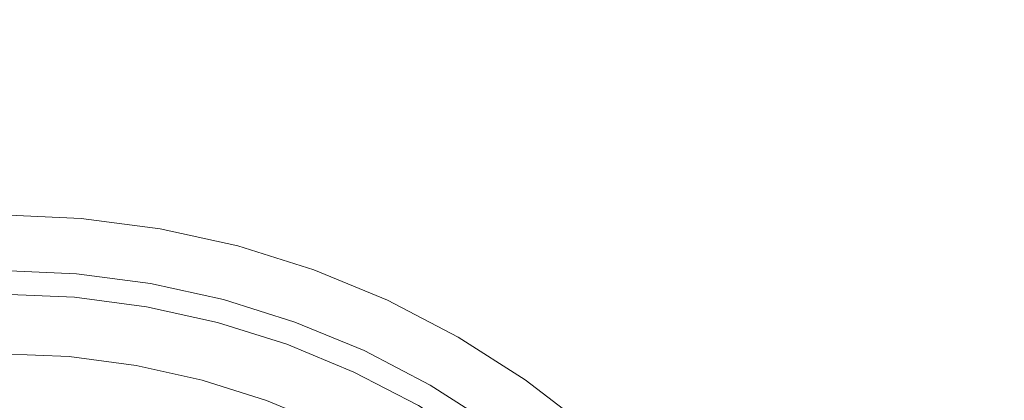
# Model space of a CAD drawing. Header units: millimetres. Extents: x -270 to 270, y -255 to 255.
# Tile 28 of 39: x 0 to 55, y 51 to 72. Entities that reach past the tile are written whole.
import ezdxf

# ---------------------------------------------------------------- set-up
doc = ezdxf.new("R2010")
doc.units = ezdxf.units.MM
doc.layers.add('LUCIDO_1', color=1, linetype='Continuous', lineweight=20, true_color=0xff0000)
doc.layers.add('Nessuna', color=7, linetype='Continuous', lineweight=9)

# ---------------------------------------------------------------- blocks, each defined once
blk = doc.blocks.new('Group')
at = {"layer": 'Nessuna', "color": 140, "linetype": 'Continuous', "lineweight": 9, "true_color": 0x00aaff, "transparency": 33554687}
for points, invisible_edges in [([(-1.11, 191.201, -80.313), (14.686, 190.511, -80.313), (3.343, 60.864, -89.653), (-1.11, 61.059, -89.653)], 10), ([(14.686, 190.511, -80.313), (30.362, 188.447, -80.313), (7.763, 60.283, -89.653), (3.343, 60.864, -89.653)], 10), ([(30.362, 188.447, -80.313), (45.798, 185.025, -80.313), (12.115, 59.318, -89.653), (7.763, 60.283, -89.653)], 10), ([(45.798, 185.025, -80.313), (60.878, 180.27, -80.313), (16.367, 57.977, -89.653), (12.115, 59.318, -89.653)], 10), ([(60.878, 180.27, -80.313), (75.486, 174.22, -80.313), (20.485, 56.271, -89.653), (16.367, 57.977, -89.653)], 10), ([(75.486, 174.22, -80.313), (89.51, 166.919, -80.313), (24.44, 54.213, -89.653), (20.485, 56.271, -89.653)], 10), ([(-1.11, 61.059, -69.614), (3.343, 60.864, -69.614), (12.967, 170.859, -61.549), (-1.11, 171.474, -61.549)], 10), ([(3.343, 60.864, -69.614), (7.763, 60.283, -69.614), (26.936, 169.02, -61.549), (12.967, 170.859, -61.549)], 10), ([(7.763, 60.283, -69.614), (12.115, 59.318, -69.614), (40.693, 165.97, -61.549), (26.936, 169.02, -61.549)], 10), ([(89.51, 166.919, -80.313), (102.846, 158.423, -80.313), (28.199, 51.818, -89.653), (24.44, 54.213, -89.653)], 10), ([(12.115, 59.318, -69.614), (16.367, 57.977, -69.614), (54.131, 161.733, -61.549), (40.693, 165.97, -61.549)], 10), ([(16.367, 57.977, -69.614), (20.485, 56.271, -69.614), (67.149, 156.341, -61.549), (54.131, 161.733, -61.549)], 10), ([(102.846, 158.423, -80.313), (115.39, 148.798, -80.313), (31.736, 49.104, -89.653), (28.199, 51.818, -89.653)], 10), ([(20.485, 56.271, -69.614), (24.44, 54.213, -69.614), (79.647, 149.835, -61.549), (67.149, 156.341, -61.549)], 10), ([(24.44, 54.213, -69.614), (28.199, 51.818, -69.614), (91.531, 142.264, -61.549), (79.647, 149.835, -61.549)], 10), ([(115.39, 148.798, -80.313), (127.047, 138.116, -80.313), (35.023, 46.092, -89.653), (31.736, 49.104, -89.653)], 10), ([(28.199, 51.818, -69.614), (31.736, 49.104, -69.614), (102.709, 133.686, -61.549), (91.531, 142.264, -61.549)], 10), ([(127.047, 138.116, -80.313), (137.729, 126.459, -80.313), (38.035, 42.805, -89.653), (35.023, 46.092, -89.653)], 10), ([(31.736, 49.104, -69.614), (35.023, 46.092, -69.614), (113.098, 124.167, -61.549), (102.709, 133.686, -61.549)], 10), ([(137.729, 126.459, -80.313), (147.354, 113.915, -80.313), (40.748, 39.269, -89.653), (38.035, 42.805, -89.653)], 10), ([(35.023, 46.092, -69.614), (38.035, 42.805, -69.614), (122.617, 113.779, -61.549), (113.098, 124.167, -61.549)], 10), ([(38.035, 42.805, -69.614), (40.748, 39.269, -69.614), (131.195, 102.6, -61.549), (122.617, 113.779, -61.549)], 10), ([(147.354, 113.915, -80.313), (155.85, 100.58, -80.313), (43.144, 35.509, -89.653), (40.748, 39.269, -89.653)], 10), ([(40.748, 39.269, -69.614), (43.144, 35.509, -69.614), (138.766, 90.716, -61.549), (131.195, 102.6, -61.549)], 10), ([(155.85, 100.58, -80.313), (163.15, 86.555, -80.313), (45.202, 31.555, -89.653), (43.144, 35.509, -89.653)], 10), ([(43.144, 35.509, -69.614), (45.202, 31.555, -69.614), (145.272, 78.218, -61.549), (138.766, 90.716, -61.549)], 10), ([(163.15, 86.555, -80.313), (169.201, 71.947, -80.313), (46.908, 27.436, -89.653), (45.202, 31.555, -89.653)], 10), ([(45.202, 31.555, -69.614), (46.908, 27.436, -69.614), (150.664, 65.2, -61.549), (145.272, 78.218, -61.549)], 10), ([(169.201, 71.947, -80.313), (173.956, 56.868, -80.313), (48.248, 23.185, -89.653), (46.908, 27.436, -89.653)], 10), ([(46.908, 27.436, -69.614), (48.248, 23.185, -69.614), (154.901, 51.762, -61.549), (150.664, 65.2, -61.549)], 10), ([(-1.11, 61.059, -89.653), (3.343, 60.864, -89.653), (3.072, 57.763, -89.977), (-1.11, 57.946, -89.977)], 10), ([(-1.11, 48.475, -70.634), (2.247, 48.328, -70.634), (3.343, 60.864, -69.614), (-1.11, 61.059, -69.614)], 10), ([(2.247, 48.328, -70.634), (5.578, 47.89, -70.634), (7.763, 60.283, -69.614), (3.343, 60.864, -69.614)], 10), ([(3.343, 60.864, -89.653), (7.763, 60.283, -89.653), (7.222, 57.217, -89.977), (3.072, 57.763, -89.977)], 10), ([(5.578, 47.89, -70.634), (8.858, 47.162, -70.634), (12.115, 59.318, -69.614), (7.763, 60.283, -69.614)], 10), ([(7.763, 60.283, -89.653), (12.115, 59.318, -89.653), (11.31, 56.311, -89.977), (7.222, 57.217, -89.977)], 10), ([(8.858, 47.162, -70.634), (12.063, 46.152, -70.634), (16.367, 57.977, -69.614), (12.115, 59.318, -69.614)], 10), ([(12.115, 59.318, -89.653), (16.367, 57.977, -89.653), (15.302, 55.052, -89.977), (11.31, 56.311, -89.977)], 10), ([(-1.11, 57.946, -89.977), (3.072, 57.763, -89.977), (2.957, 56.445, -90.23), (-1.11, 56.622, -90.23)], 10), ([(12.063, 46.152, -70.634), (15.167, 44.866, -70.634), (20.485, 56.271, -69.614), (16.367, 57.977, -69.614)], 10), ([(16.367, 57.977, -89.653), (20.485, 56.271, -89.653), (19.17, 53.45, -89.977), (15.302, 55.052, -89.977)], 10), ([(3.072, 57.763, -89.977), (7.222, 57.217, -89.977), (6.993, 55.913, -90.23), (2.957, 56.445, -90.23)], 10), ([(7.222, 57.217, -89.977), (11.31, 56.311, -89.977), (10.967, 55.032, -90.23), (6.993, 55.913, -90.23)], 10), ([(173.956, 56.868, -80.313), (177.378, 41.431, -80.313), (49.213, 18.832, -89.653), (48.248, 23.185, -89.653)], 10), ([(-1.11, 56.622, -90.23), (2.957, 56.445, -90.23), (2.921, 56.038, -90.326), (-1.11, 56.214, -90.326)], 14), ([(2.957, 56.445, -90.23), (6.993, 55.913, -90.23), (6.922, 55.511, -90.326), (2.921, 56.038, -90.326)], 14), ([(11.31, 56.311, -89.977), (15.302, 55.052, -89.977), (14.849, 53.808, -90.23), (10.967, 55.032, -90.23)], 10), ([(15.167, 44.866, -70.634), (18.148, 43.315, -70.634), (24.44, 54.213, -69.614), (20.485, 56.271, -69.614)], 10), ([(20.485, 56.271, -89.653), (24.44, 54.213, -89.653), (22.883, 51.517, -89.977), (19.17, 53.45, -89.977)], 10), ([(-1.11, 56.214, -90.326), (2.921, 56.038, -90.326), (2.886, 55.64, -90.456), (-1.11, 55.815, -90.456)], 15), ([(-1.11, 55.815, -90.456), (2.886, 55.64, -90.456), (2.853, 55.255, -90.619), (-1.11, 55.428, -90.619)], 15), ([(2.921, 56.038, -90.326), (6.922, 55.511, -90.326), (6.852, 55.118, -90.456), (2.886, 55.64, -90.456)], 15), ([(6.993, 55.913, -90.23), (10.967, 55.032, -90.23), (10.861, 54.638, -90.326), (6.922, 55.511, -90.326)], 14), ([(-1.11, 55.428, -90.619), (2.853, 55.255, -90.619), (2.82, 54.885, -90.813), (-1.11, 55.057, -90.813)], 15), ([(2.853, 55.255, -90.619), (6.785, 54.737, -90.619), (6.721, 54.372, -90.813), (2.82, 54.885, -90.813)], 15), ([(2.886, 55.64, -90.456), (6.852, 55.118, -90.456), (6.785, 54.737, -90.619), (2.853, 55.255, -90.619)], 15), ([(6.922, 55.511, -90.326), (10.861, 54.638, -90.326), (10.758, 54.252, -90.456), (6.852, 55.118, -90.456)], 15), ([(-1.11, 55.057, -90.813), (2.82, 54.885, -90.813), (2.789, 54.532, -91.039), (-1.11, 54.703, -91.039)], 15), ([(-1.11, 54.703, -91.039), (2.789, 54.532, -91.039), (2.76, 54.2, -91.293), (-1.11, 54.369, -91.293)], 15), ([(2.82, 54.885, -90.813), (6.721, 54.372, -90.813), (6.659, 54.023, -91.039), (2.789, 54.532, -91.039)], 15), ([(6.785, 54.737, -90.619), (10.658, 53.879, -90.619), (10.562, 53.52, -90.813), (6.721, 54.372, -90.813)], 15), ([(6.852, 55.118, -90.456), (10.758, 54.252, -90.456), (10.658, 53.879, -90.619), (6.785, 54.737, -90.619)], 15), ([(10.861, 54.638, -90.326), (14.71, 53.424, -90.326), (14.573, 53.049, -90.456), (10.758, 54.252, -90.456)], 15), ([(10.967, 55.032, -90.23), (14.849, 53.808, -90.23), (14.71, 53.424, -90.326), (10.861, 54.638, -90.326)], 14), ([(15.302, 55.052, -89.977), (19.17, 53.45, -89.977), (18.61, 52.25, -90.23), (14.849, 53.808, -90.23)], 10), ([(-1.11, 54.369, -91.293), (2.76, 54.2, -91.293), (2.733, 53.89, -91.574), (-1.11, 54.057, -91.574)], 15), ([(-1.11, 54.057, -91.574), (2.733, 53.89, -91.574), (2.708, 53.604, -91.88), (-1.11, 53.771, -91.88)], 15), ([(2.76, 54.2, -91.293), (6.601, 53.694, -91.293), (6.547, 53.387, -91.574), (2.733, 53.89, -91.574)], 15), ([(2.789, 54.532, -91.039), (6.659, 54.023, -91.039), (6.601, 53.694, -91.293), (2.76, 54.2, -91.293)], 15), ([(6.721, 54.372, -90.813), (10.562, 53.52, -90.813), (10.47, 53.178, -91.039), (6.659, 54.023, -91.039)], 15), ([(10.758, 54.252, -90.456), (14.573, 53.049, -90.456), (14.441, 52.686, -90.619), (10.658, 53.879, -90.619)], 15), ([(18.148, 43.315, -70.634), (20.981, 41.509, -70.634), (28.199, 51.818, -69.614), (24.44, 54.213, -69.614)], 10), ([(24.44, 54.213, -89.653), (28.199, 51.818, -89.653), (26.414, 49.267, -89.977), (22.883, 51.517, -89.977)], 10), ([(-1.11, 53.771, -91.88), (2.708, 53.604, -91.88), (2.685, 53.345, -92.209), (-1.11, 53.511, -92.209)], 15), ([(-1.11, 53.511, -92.209), (2.685, 53.345, -92.209), (2.665, 53.114, -92.559), (-1.11, 53.279, -92.559)], 11), ([(2.708, 53.604, -91.88), (6.497, 53.105, -91.88), (6.452, 52.849, -92.209), (2.685, 53.345, -92.209)], 15), ([(2.733, 53.89, -91.574), (6.547, 53.387, -91.574), (6.497, 53.105, -91.88), (2.708, 53.604, -91.88)], 15), ([(6.601, 53.694, -91.293), (10.384, 52.856, -91.293), (10.303, 52.555, -91.574), (6.547, 53.387, -91.574)], 15), ([(6.659, 54.023, -91.039), (10.47, 53.178, -91.039), (10.384, 52.856, -91.293), (6.601, 53.694, -91.293)], 15), ([(10.562, 53.52, -90.813), (14.314, 52.337, -90.813), (14.193, 52.004, -91.039), (10.47, 53.178, -91.039)], 15), ([(10.658, 53.879, -90.619), (14.441, 52.686, -90.619), (14.314, 52.337, -90.813), (10.562, 53.52, -90.813)], 15), ([(14.849, 53.808, -90.23), (18.61, 52.25, -90.23), (18.438, 51.88, -90.326), (14.71, 53.424, -90.326)], 14), ([(-1.11, 53.279, -92.559), (2.665, 53.114, -92.559), (2.376, 49.807, -98.064), (-1.11, 49.959, -98.064)], 10), ([(2.665, 53.114, -92.559), (6.412, 52.621, -92.559), (5.836, 49.351, -98.064), (2.376, 49.807, -98.064)], 10), ([(2.685, 53.345, -92.209), (6.452, 52.849, -92.209), (6.412, 52.621, -92.559), (2.665, 53.114, -92.559)], 11), ([(6.497, 53.105, -91.88), (10.229, 52.278, -91.88), (10.162, 52.027, -92.209), (6.452, 52.849, -92.209)], 15), ([(6.547, 53.387, -91.574), (10.303, 52.555, -91.574), (10.229, 52.278, -91.88), (6.497, 53.105, -91.88)], 15), ([(10.47, 53.178, -91.039), (14.193, 52.004, -91.039), (14.079, 51.691, -91.293), (10.384, 52.856, -91.293)], 15), ([(14.573, 53.049, -90.456), (18.269, 51.519, -90.456), (18.106, 51.168, -90.619), (14.441, 52.686, -90.619)], 15), ([(14.71, 53.424, -90.326), (18.438, 51.88, -90.326), (18.269, 51.519, -90.456), (14.573, 53.049, -90.456)], 15), ([(19.17, 53.45, -89.977), (22.883, 51.517, -89.977), (22.221, 50.371, -90.23), (18.61, 52.25, -90.23)], 10), ([(6.412, 52.621, -92.559), (10.102, 51.803, -92.559), (9.242, 48.596, -98.064), (5.836, 49.351, -98.064)], 10), ([(6.452, 52.849, -92.209), (10.162, 52.027, -92.209), (10.102, 51.803, -92.559), (6.412, 52.621, -92.559)], 11), ([(10.303, 52.555, -91.574), (13.972, 51.398, -91.574), (13.874, 51.128, -91.88), (10.229, 52.278, -91.88)], 15), ([(10.384, 52.856, -91.293), (14.079, 51.691, -91.293), (13.972, 51.398, -91.574), (10.303, 52.555, -91.574)], 15), ([(14.441, 52.686, -90.619), (18.106, 51.168, -90.619), (17.949, 50.831, -90.813), (14.314, 52.337, -90.813)], 15), ([(10.162, 52.027, -92.209), (13.785, 50.884, -92.209), (13.706, 50.666, -92.559), (10.102, 51.803, -92.559)], 11), ([(10.229, 52.278, -91.88), (13.874, 51.128, -91.88), (13.785, 50.884, -92.209), (10.162, 52.027, -92.209)], 15), ([(14.193, 52.004, -91.039), (17.799, 50.51, -91.039), (17.658, 50.208, -91.293), (14.079, 51.691, -91.293)], 15), ([(14.314, 52.337, -90.813), (17.949, 50.831, -90.813), (17.799, 50.51, -91.039), (14.193, 52.004, -91.039)], 15), ([(18.438, 51.88, -90.326), (22.017, 50.017, -90.326), (21.818, 49.671, -90.456), (18.269, 51.519, -90.456)], 15), ([(18.61, 52.25, -90.23), (22.221, 50.371, -90.23), (22.017, 50.017, -90.326), (18.438, 51.88, -90.326)], 14), ([(10.102, 51.803, -92.559), (13.706, 50.666, -92.559), (12.57, 47.547, -98.064), (9.242, 48.596, -98.064)], 10), ([(13.972, 51.398, -91.574), (17.526, 49.926, -91.574), (17.405, 49.666, -91.88), (13.874, 51.128, -91.88)], 15), ([(14.079, 51.691, -91.293), (17.658, 50.208, -91.293), (17.526, 49.926, -91.574), (13.972, 51.398, -91.574)], 15), ([(18.269, 51.519, -90.456), (21.818, 49.671, -90.456), (21.624, 49.337, -90.619), (18.106, 51.168, -90.619)], 15), ([(20.981, 41.509, -70.634), (23.647, 39.464, -70.634), (31.736, 49.104, -69.614), (28.199, 51.818, -69.614)], 10), ([(22.883, 51.517, -89.977), (26.414, 49.267, -89.977), (25.655, 48.183, -90.23), (22.221, 50.371, -90.23)], 10), ([(28.199, 51.818, -89.653), (31.736, 49.104, -89.653), (29.735, 46.719, -89.977), (26.414, 49.267, -89.977)], 10), ([(48.248, 23.185, -69.614), (49.213, 18.832, -69.614), (157.951, 38.006, -61.549), (154.901, 51.762, -61.549)], 10), ([(13.785, 50.884, -92.209), (17.295, 49.43, -92.209), (17.197, 49.22, -92.559), (13.706, 50.666, -92.559)], 11), ([(13.874, 51.128, -91.88), (17.405, 49.666, -91.88), (17.295, 49.43, -92.209), (13.785, 50.884, -92.209)], 15), ([(17.949, 50.831, -90.813), (21.439, 49.015, -90.813), (21.262, 48.708, -91.039), (17.799, 50.51, -91.039)], 15), ([(18.106, 51.168, -90.619), (21.624, 49.337, -90.619), (21.439, 49.015, -90.813), (17.949, 50.831, -90.813)], 15)]:
    blk.add_3dface(points, dxfattribs=dict(at, invisible_edges=invisible_edges))

msp = doc.modelspace()

# ---------------------------------------------------------------- block references
at = {"layer": 'LUCIDO_1', "color": 7, "transparency": 33554687}
msp.add_blockref('Group', (0, 0), dxfattribs=at)

doc.saveas('drawing.dxf')
